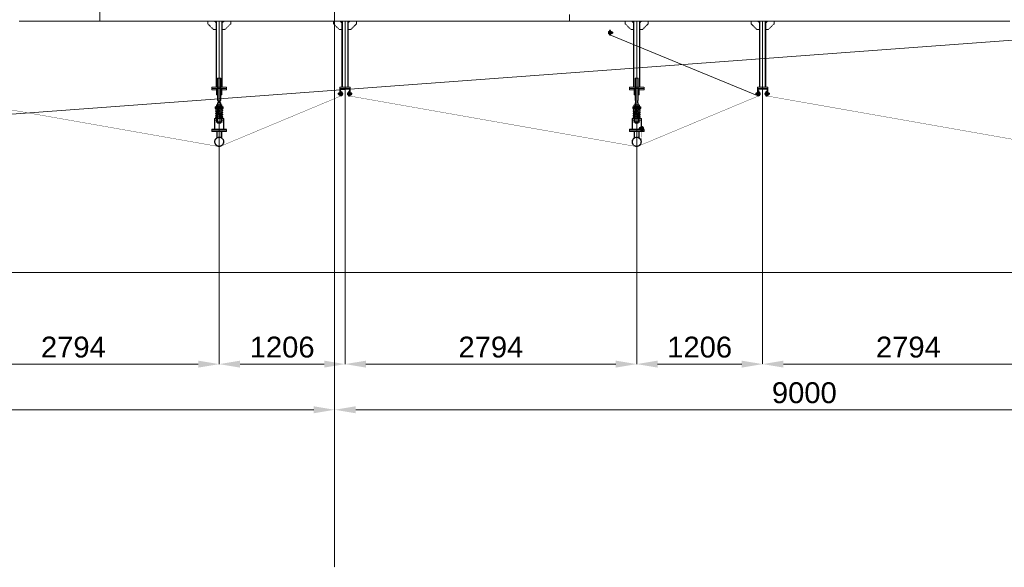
# Model space of a CAD drawing. Header units: millimetres. Extents: x -176817 to 571382, y -58489 to 156123.
# Tile 37 of 256: x -40763 to -31330, y -30771 to -25522. Entities that reach past the tile are written whole.
import ezdxf

# ---------------------------------------------------------------- set-up
doc = ezdxf.new("R2010")
doc.units = ezdxf.units.MM
doc.header["$LTSCALE"] = 0.2
for name, pattern in [('AM_ISO02W050', [7.5, 6, -1.5]), ('AM_ISO02W050x2', [3.75, 3, -0.75]), ('AM_ISO08W050', [18, 12, -1.5, 3, -1.5]), ('AM_ISO08W050x2', [9, 6, -0.75, 1.5, -0.75]), ('DASHDOT', [25.4, 12.7, -6.35, 0, -6.35]), ('HIDDEN', [9.525, 6.35, -3.175])]:
    doc.linetypes.add(name, pattern=pattern)
doc.layers.get('0').update_dxf_attribs({"lineweight": 13})
doc.layers.get('Defpoints').update_dxf_attribs({"lineweight": 13})
for name, color, linetype, lineweight in [('-A Siatka', 30, 'Continuous', 35), ('-AAA Podkład', 252, 'Continuous', 13), ('-AAA Widok', 2, 'Continuous', 30), ('-AAA Wymiar', 1, 'Continuous', 18), ('AM_0N', 7, 'Continuous', 13), ('AM_3N', 6, 'AM_ISO02W050', 13), ('AM_4N', 3, 'Continuous', 13), ('AM_7N', 4, 'AM_ISO08W050', 13), ('AM_8', 1, 'Continuous', 13)]:
    doc.layers.add(name, color=color, linetype=linetype, lineweight=lineweight)
doc.styles.get("Standard").update_dxf_attribs({"font": 'arial.ttf'})
doc.styles.add('WYMIARY', font='ROMANS.shx', dxfattribs={"width": 0.75, "oblique": 15})
doc.dimstyles.new('1 do 100', dxfattribs={"dimscale": 100, "dimtxt": 2, "dimasz": 2.5, "dimexe": 1.25, "dimexo": 0.625, "dimtad": 1, "dimdec": 0, "dimtxsty": 'WYMIARY', "dimcen": 2.5, "dimclrd": 256, "dimclre": 256, "dimclrt": 2, "dimadec": 0, "dimazin": 0, "dimtfac": 1, "dimtdec": 0, "dimtmove": 0, "dimatfit": 3, "dimfxl": 1.25, "dimlwd": -1, "dimlwe": -1, "dimarcsym": 0})
doc.dimstyles.new('STANDARD-100', dxfattribs={"dimscale": 100, "dimtxt": 2, "dimasz": 2, "dimexe": 0, "dimexo": 0, "dimgap": 0.6, "dimtad": 1, "dimdec": 0, "dimzin": 12, "dimdsep": 46, "dimtxsty": 'Standard', "dimcen": 1, "dimclrd": 256, "dimclre": 256, "dimclrt": 2, "dimadec": 0, "dimazin": 0, "dimtfac": 1, "dimtdec": 0, "dimtmove": 0, "dimatfit": 3, "dimfxl": 0, "dimtolj": 1, "dimtzin": 0, "dimarcsym": 0})

# ---------------------------------------------------------------- blocks, each defined once
blk = doc.blocks.new('*D8')
at = {"layer": '-AAA Wymiar', "transparency": 16777216}
for p, q in [((-46745.8, -45733.6), (-46745.8, 18984.3)), ((-37745.8, 18883.3), (-37745.8, 18984.3)), ((-46495.8, 18859.3), (-37995.8, 18859.3))]:
    blk.add_line(p, q, dxfattribs=at)
for points in [[(-46495.8, 18901), (-46495.8, 18817.6), (-46745.8, 18859.3)], [(-37995.8, 18901), (-37995.8, 18817.6), (-37745.8, 18859.3)]]:
    blk.add_solid(points, dxfattribs=at)
at = {"layer": 'Defpoints', "color": 0, "transparency": 16777216}
for p in [(-37745.8, 18859.3), (-37745.8, 18820.8), (-46745.8, -45796.1)]:
    blk.add_point(p, dxfattribs=at)
at = {"layer": '-AAA Wymiar', "color": 2, "transparency": 16777216, "insert": (-42245.8, 19021.8), "char_height": 200, "attachment_point": 5, "style": 'WYMIARY'}
blk.add_mtext('9000', dxfattribs=at)
blk = doc.blocks.new('*D874')
at = {"layer": '-AAA Podkład', "linetype": 'HIDDEN', "lineweight": -2, "ltscale": 5, "transparency": 16777216}
for p, q in [((26350, -46781.6), (26350, -46944.7)), ((17350, -46868.5), (17350, -46944.7)), ((26150, -46944.7), (17550, -46944.7))]:
    blk.add_line(p, q, dxfattribs=at)
at = {"layer": '-AAA Podkład', "linetype": 'HIDDEN', "ltscale": 5, "transparency": 16777216}
for points in [[(17550, -46911.4), (17550, -46978.1), (17350, -46944.7)], [(26150, -46911.4), (26150, -46978.1), (26350, -46944.7)]]:
    blk.add_solid(points, dxfattribs=at)
at = {"layer": 'Defpoints', "color": 0, "linetype": 'HIDDEN', "ltscale": 5, "transparency": 16777216}
for p in [(26350, -46781.6), (17350, -46868.5), (17350, -46944.7)]:
    blk.add_point(p, dxfattribs=at)
at = {"layer": '-AAA Podkład', "color": 2, "linetype": 'HIDDEN', "ltscale": 5, "transparency": 16777216, "insert": (21850, -46782.6), "char_height": 200, "attachment_point": 5}
blk.add_mtext('\\A1;9000', dxfattribs=at)
blk = doc.blocks.new('*D875')
at = {"layer": '-AAA Podkład', "linetype": 'HIDDEN', "lineweight": -2, "ltscale": 5, "transparency": 16777216}
for p, q in [((8350, -46773.5), (8350, -46944.7)), ((17350, -46868.5), (17350, -46944.7)), ((17150, -46944.7), (8550, -46944.7))]:
    blk.add_line(p, q, dxfattribs=at)
at = {"layer": '-AAA Podkład', "linetype": 'HIDDEN', "ltscale": 5, "transparency": 16777216}
for points in [[(8550, -46911.4), (8550, -46978.1), (8350, -46944.7)], [(17150, -46911.4), (17150, -46978.1), (17350, -46944.7)]]:
    blk.add_solid(points, dxfattribs=at)
at = {"layer": 'Defpoints', "color": 0, "linetype": 'HIDDEN', "ltscale": 5, "transparency": 16777216}
for p in [(8350, -46773.5), (17350, -46868.5), (8350, -46944.7)]:
    blk.add_point(p, dxfattribs=at)
at = {"layer": '-AAA Podkład', "color": 2, "linetype": 'HIDDEN', "ltscale": 5, "transparency": 16777216, "insert": (12850, -46782.6), "char_height": 200, "attachment_point": 5}
blk.add_mtext('\\A1;9000', dxfattribs=at)
blk = doc.blocks.new('*D883')
at = {"layer": '-AAA Podkład', "linetype": 'HIDDEN', "lineweight": -2, "ltscale": 5, "transparency": 16777216}
for p, q in [((21450, -43849.3), (21450, -46507.2)), ((24244, -44409.3), (24244, -46507.2)), ((24044, -46507.2), (21650, -46507.2))]:
    blk.add_line(p, q, dxfattribs=at)
at = {"layer": '-AAA Podkład', "linetype": 'HIDDEN', "ltscale": 5, "transparency": 16777216}
for points in [[(21650, -46473.9), (21650, -46540.5), (21450, -46507.2)], [(24044, -46473.9), (24044, -46540.5), (24244, -46507.2)]]:
    blk.add_solid(points, dxfattribs=at)
at = {"layer": 'Defpoints', "color": 0, "linetype": 'HIDDEN', "ltscale": 5, "transparency": 16777216}
for p in [(21450, -43849.3, 0), (24244, -44409.3), (21450, -46507.2)]:
    blk.add_point(p, dxfattribs=at)
at = {"layer": '-AAA Podkład', "color": 2, "linetype": 'HIDDEN', "ltscale": 5, "transparency": 16777216, "insert": (22847, -46345.1), "char_height": 200, "attachment_point": 5}
blk.add_mtext('\\A1;2794', dxfattribs=at)
blk = doc.blocks.new('*D884')
at = {"layer": '-AAA Podkład', "linetype": 'HIDDEN', "lineweight": -2, "ltscale": 5, "transparency": 16777216}
for p, q in [((21450, -43849.3), (21450, -46507.2)), ((20244, -44338.9), (20244, -46507.2)), ((21250, -46507.2), (20444, -46507.2))]:
    blk.add_line(p, q, dxfattribs=at)
at = {"layer": '-AAA Podkład', "linetype": 'HIDDEN', "ltscale": 5, "transparency": 16777216}
for points in [[(20444, -46473.9), (20444, -46540.5), (20244, -46507.2)], [(21250, -46473.9), (21250, -46540.5), (21450, -46507.2)]]:
    blk.add_solid(points, dxfattribs=at)
at = {"layer": 'Defpoints', "color": 0, "linetype": 'HIDDEN', "ltscale": 5, "transparency": 16777216}
for p in [(21450, -43849.3, 0), (20244, -44338.9, 0), (20244, -46507.2)]:
    blk.add_point(p, dxfattribs=at)
at = {"layer": '-AAA Podkład', "color": 2, "linetype": 'HIDDEN', "ltscale": 5, "transparency": 16777216, "insert": (20847, -46345.1), "char_height": 200, "attachment_point": 5}
blk.add_mtext('\\A1;1206', dxfattribs=at)
blk = doc.blocks.new('*D885')
at = {"layer": '-AAA Podkład', "linetype": 'HIDDEN', "lineweight": -2, "ltscale": 5, "transparency": 16777216}
for p, q in [((17450, -43837.8), (17450, -46507.2)), ((20244, -44338.9), (20244, -46507.2)), ((20044, -46507.2), (17650, -46507.2))]:
    blk.add_line(p, q, dxfattribs=at)
at = {"layer": '-AAA Podkład', "linetype": 'HIDDEN', "ltscale": 5, "transparency": 16777216}
for points in [[(17650, -46473.9), (17650, -46540.5), (17450, -46507.2)], [(20044, -46473.9), (20044, -46540.5), (20244, -46507.2)]]:
    blk.add_solid(points, dxfattribs=at)
at = {"layer": 'Defpoints', "color": 0, "linetype": 'HIDDEN', "ltscale": 5, "transparency": 16777216}
for p in [(17450, -43837.8, 0), (20244, -44338.9, 0), (17450, -46507.2)]:
    blk.add_point(p, dxfattribs=at)
at = {"layer": '-AAA Podkład', "color": 2, "linetype": 'HIDDEN', "ltscale": 5, "transparency": 16777216, "insert": (18847, -46345.1), "char_height": 200, "attachment_point": 5}
blk.add_mtext('\\A1;2794', dxfattribs=at)
blk = doc.blocks.new('*D886')
at = {"layer": '-AAA Podkład', "linetype": 'HIDDEN', "lineweight": -2, "ltscale": 5, "transparency": 16777216}
for p, q in [((17450, -43837.8), (17450, -46507.2)), ((16244, -44379.1), (16244, -46507.2)), ((17250, -46507.2), (16444, -46507.2))]:
    blk.add_line(p, q, dxfattribs=at)
at = {"layer": '-AAA Podkład', "linetype": 'HIDDEN', "ltscale": 5, "transparency": 16777216}
for points in [[(16444, -46473.9), (16444, -46540.5), (16244, -46507.2)], [(17250, -46473.9), (17250, -46540.5), (17450, -46507.2)]]:
    blk.add_solid(points, dxfattribs=at)
at = {"layer": 'Defpoints', "color": 0, "linetype": 'HIDDEN', "ltscale": 5, "transparency": 16777216}
for p in [(17450, -43837.8, 0), (16244, -44379.1, 0), (16244, -46507.2)]:
    blk.add_point(p, dxfattribs=at)
at = {"layer": '-AAA Podkład', "color": 2, "linetype": 'HIDDEN', "ltscale": 5, "transparency": 16777216, "insert": (16847, -46345.1), "char_height": 200, "attachment_point": 5}
blk.add_mtext('\\A1;1206', dxfattribs=at)
blk = doc.blocks.new('*D887')
at = {"layer": '-AAA Podkład', "linetype": 'HIDDEN', "lineweight": -2, "ltscale": 5, "transparency": 16777216}
for p, q in [((13450, -43858.4), (13450, -46507.2)), ((16244, -44379.1), (16244, -46507.2)), ((16044, -46507.2), (13650, -46507.2))]:
    blk.add_line(p, q, dxfattribs=at)
at = {"layer": '-AAA Podkład', "linetype": 'HIDDEN', "ltscale": 5, "transparency": 16777216}
for points in [[(13650, -46473.9), (13650, -46540.5), (13450, -46507.2)], [(16044, -46473.9), (16044, -46540.5), (16244, -46507.2)]]:
    blk.add_solid(points, dxfattribs=at)
at = {"layer": 'Defpoints', "color": 0, "linetype": 'HIDDEN', "ltscale": 5, "transparency": 16777216}
for p in [(13450, -43858.4, 0), (16244, -44379.1, 0), (13450, -46507.2)]:
    blk.add_point(p, dxfattribs=at)
at = {"layer": '-AAA Podkład', "color": 2, "linetype": 'HIDDEN', "ltscale": 5, "transparency": 16777216, "insert": (14847, -46345.1), "char_height": 200, "attachment_point": 5}
blk.add_mtext('\\A1;2794', dxfattribs=at)
blk = doc.blocks.new('*U1083')
at = {"layer": 'AM_0N'}
for p, q in [((-28, 230.6), (28, 230.6)), ((-28, 226.6), (-28, 230.6)), ((28, 226.6), (-28, 226.6)), ((28, 230.6), (28, 226.6))]:
    blk.add_line(p, q, dxfattribs=at)
at = {"layer": 'AM_7N', "linetype": 'AM_ISO08W050x2'}
blk.add_line((0, 233.6), (0, 223.6), dxfattribs=at)
blk = doc.blocks.new('*U1084')
at = {"layer": 'AM_0N'}
for p, q in [((33.8, 222.6), (-33, 222.6)), ((29.3, 219.8), (-30.7, 209)), ((-30.7, 201.1), (7.4, 194.3)), ((29.3, 198.2), (-30.7, 187.4)), ((-2.7, 214.1), (-30.3, 215.9)), ((-29.7, 215.9), (30.3, 219.9)), ((-29.3, 201.1), (30.7, 211.9)), ((-29.3, 179.5), (30.7, 190.3)), ((30.7, 198.2), (-7.4, 205.1)), ((30, 219.9), (30.3, 219.9)), ((-33.8, 112), (33, 112)), ((-30.7, 179.5), (7.4, 172.7)), ((29.3, 176.6), (-30.7, 165.8)), ((-30.7, 157.9), (7.4, 151.1)), ((29.3, 155), (-30.7, 144.2)), ((-30.7, 136.3), (7.4, 129.5)), ((29.3, 133.4), (-30.7, 122.6)), ((29.7, 118.7), (-30.3, 114.7)), ((-30, 114.7), (-30.3, 114.7)), ((-29.3, 157.9), (30.7, 168.7)), ((-29.3, 136.3), (30.7, 147.1)), ((-29.3, 114.7), (30.7, 125.5)), ((30.7, 176.6), (-7.4, 183.5)), ((30.7, 155), (-7.4, 161.9)), ((30.7, 133.4), (-7.4, 140.3)), ((2.7, 120.5), (30.3, 118.7))]:
    blk.add_line(p, q, dxfattribs=at)
for centre, start, end in [((-30, 219.9), 138.01806, 273.82255), ((-30, 205.1), 100.20335, 280.20335), ((30, 215.9), 280.20335, 100.20335), ((30, 194.3), 280.20335, 100.20335), ((30, 223.9), 273.82255, 340.52878), ((-30, 183.5), 100.20335, 280.20335), ((-30, 161.9), 100.20335, 280.20335), ((-30, 140.3), 100.20335, 280.20335), ((-30, 118.7), 100.20335, 280.20335), ((-30, 110.7), 93.82255, 160.52878), ((30, 172.7), 280.20335, 100.20335), ((30, 151.1), 280.20335, 100.20335), ((30, 129.5), 280.20335, 100.20335), ((30, 114.7), 318.01806, 93.82255)]:
    blk.add_arc(centre, 4, start, end, dxfattribs=at)
at = {"layer": 'AM_7N', "linetype": 'AM_ISO08W050x2'}
for p, q in [((-30, 109), (-30, 225.6)), ((0, 109), (0, 225.6)), ((30, 109), (30, 225.6))]:
    blk.add_line(p, q, dxfattribs=at)
blk = doc.blocks.new('*U1085')
at = {"layer": 'AM_0N'}
for p, q in [((-28, 82), (28, 82)), ((-28, 78), (-28, 82)), ((28, 78), (-28, 78)), ((28, 82), (28, 78))]:
    blk.add_line(p, q, dxfattribs=at)
at = {"layer": 'AM_7N', "linetype": 'AM_ISO08W050x2'}
blk.add_line((0, 85), (0, 75), dxfattribs=at)
blk = doc.blocks.new('*U1086')
at = {"layer": 'AM_0N'}
for p, q in [((-26.6, 242.6), (-21.4, 245.6)), ((-26.6, 242.6), (-26.6, 233.6)), ((-26.6, 233.6), (-21.4, 230.6)), ((21.3, 245.6), (-21.4, 245.6)), ((21.3, 230.6), (-21.4, 230.6)), ((-13.3, 242.6), (-13.3, 233.6)), ((13.3, 242.6), (13.3, 233.6)), ((26.6, 242.6), (21.3, 245.6)), ((26.6, 233.6), (21.3, 230.6)), ((26.6, 242.6), (26.6, 233.6))]:
    blk.add_line(p, q, dxfattribs=at)
for centre, radius, start, end in [((-19.9, 232.9), 11.7, 55.56153, 115.56153), ((-19.9, 243.3), 11.7, 244.43847, 304.43847), ((0, 200.7), 43.9, 72.38303, 107.61697), ((0, 275.4), 43.9, 252.38303, 287.61697), ((19.9, 232.9), 11.7, 64.43847, 124.43847), ((19.9, 243.3), 11.7, 235.56153, 295.56153)]:
    blk.add_arc(centre, radius, start, end, dxfattribs=at)
at = {"layer": 'AM_7N', "linetype": 'AM_ISO08W050x2'}
blk.add_line((0, 248.6), (0, 227.6), dxfattribs=at)
blk = doc.blocks.new('A$C09B41FFC')
at = {"layer": '-AAA Podkład', "color": 7}
for p, q in [((-13, 500), (-13, 284.6)), ((0, 500), (0, 70)), ((13, 500), (13, 284.6)), ((-16, 222.6), (-16, 226.6)), ((-15, 222.6), (15, 222.6)), ((-15, 214.6), (15, 214.6)), ((-13, 264.6), (-13, 214.6)), ((13, 264.6), (13, 214.6)), ((16, 222.6), (16, 226.6)), ((-16.2, 172.6), (-15, 172.6)), ((-15.2, 171.6), (-15, 171.6)), ((15, 172.6), (16.2, 172.6)), ((15, 171.6), (15.2, 171.6)), ((-16.2, 82), (-15, 82)), ((-16.2, 82), (-15, 82)), ((-15.2, 83), (-15, 83)), ((16.2, 82, 0), (15, 82, 0)), ((21.2, 82), (20, 82))]:
    blk.add_line(p, q, dxfattribs=at)
for points in [[(15, 284.6), (15, 498), (13, 500), (-13, 500), (-15, 498), (-15, 284.6)], [(-15, 264.6), (-10.5, 264.6), (-10.5, 284.6), (-15, 284.6)], [(15, 264.6), (10.5, 264.6), (10.5, 284.6), (15, 284.6)], [(-15, 226.6), (-38.1, 226.6), (-38.1, 222.6), (-15, 222.6)], [(-15, 222.6), (-38.1, 222.6), (-38.1, 207.6), (-15, 207.6)], [(-15, 264.6), (-15, 72), (-13, 70), (13, 70), (15, 72), (15, 264.6)], [(15, 226.6), (38.1, 226.6), (38.1, 222.6), (15, 222.6)], [(15, 222.6), (38.1, 222.6), (38.1, 207.6), (15, 207.6)], [(-25, 112), (-41.2, 112), (-41.2, 98), (-25, 98)], [(25, 98), (41.3, 98), (41.3, 112), (25, 112)]]:
    blk.add_lwpolyline(points, dxfattribs=at)
at = {"layer": '-AAA Podkład', "color": 7, "elevation": 0}
for points in [[(-25, 400), (-70, 400), (-70, 388), (-25, 388)], [(25, 388), (70, 388), (70, 400), (25, 400)], [(-44.4, 12), (-44.4, 112), (-41.2, 112), (-41.2, 12)], [(44.5, 12), (44.5, 112), (41.3, 112), (41.3, 12)]]:
    blk.add_lwpolyline(points, dxfattribs=at)
for points in [[(-25, 340), (-25, 400), (-14.2, 400), (-13.2, 399), (-13.2, 341), (-14.2, 340)], [(25, 340), (25, 400), (14.2, 400), (13.2, 399), (13.2, 341), (14.2, 340)]]:
    blk.add_lwpolyline(points, close=True, dxfattribs=at)
at = {"layer": '-AAA Podkład', "color": 7}
for points in [[(-38.1, 207.6), (-35.2, 207.6), (-35.2, 222.6), (-38.1, 222.6)], [(38.1, 207.6), (35.2, 207.6), (35.2, 222.6), (38.1, 222.6)], [(-25, 172.6), (-25, 82), (-16.2, 82), (-15.2, 83), (-15.2, 171.6), (-16.2, 172.6)], [(25, 172.6), (25, 82), (16.2, 82), (15.2, 83), (15.2, 171.6), (16.2, 172.6)]]:
    blk.add_lwpolyline(points, close=True, dxfattribs=at)
blk.add_circle((-30, 118.7), 4, dxfattribs=at)
for points in [[(-25, 112), (-25, 113), (-26, 112)], [(25, 112), (25, 113), (26, 112)]]:
    blk.add_solid(points, dxfattribs=at)
for name in ['*U1084', '*U1083', '*U1086', '*U1085']:
    blk.add_blockref(name, (0, 0), dxfattribs=at)
blk = doc.blocks.new('*U1058')
at = {"layer": 'AM_0N'}
for p, q in [((5.7, -1), (-5.6, -1)), ((-5.6, -1), (-5.6, -1.6)), ((5.7, -1.6), (-5.6, -1.6)), ((-5.6, -1.6), (-2.4, -4.9)), ((-3, -6.3), (-2.4, -5.7)), ((3, -6.3), (-3, -6.3)), ((-3, -20.4), (-3, -6.3)), ((3, -20.4), (-3, -20.4)), ((-2.4, -21), (-3, -20.4)), ((2.4, -4.9), (-2.4, -4.9)), ((-2.4, -5.7), (-2.4, -4.9)), ((-2.4, -21), (2.4, -21)), ((5.7, -1.6), (2.4, -4.9)), ((2.4, -5.7), (2.4, -4.9)), ((3, -6.3), (2.4, -5.7)), ((2.4, -21), (3, -20.4)), ((3, -20.4), (3, -6.3)), ((5.7, -1.6), (5.7, -1))]:
    blk.add_line(p, q, dxfattribs=at)
at = {"layer": 'AM_3N', "linetype": 'AM_ISO02W050x2'}
for p, q in [((-3.4, -1), (0, -5.4)), ((-0.7, -4.4), (-0.7, -1)), ((0.7, -4.4), (-0.7, -4.4)), ((3.4, -1), (0, -5.4)), ((0.7, -4.4), (0.7, -1))]:
    blk.add_line(p, q, dxfattribs=at)
at = {"layer": 'AM_4N'}
for p, q in [((-2.4, -5.7), (-2.4, -6.3)), ((-2.4, -6.3), (-2.4, -21)), ((2.4, -5.7), (2.4, -6.3)), ((2.4, -6.3), (2.4, -21))]:
    blk.add_line(p, q, dxfattribs=at)
at = {"layer": 'AM_7N', "linetype": 'AM_ISO08W050x2'}
blk.add_line((0, 2), (0, -24), dxfattribs=at)
blk = doc.blocks.new('*U1059')
at = {"layer": 'AM_0N'}
for p, q in [((6, -12), (-6, -12)), ((-6, -12), (-6, -13.6)), ((-6, -13.6), (6, -13.6)), ((6, -13.6), (6, -12))]:
    blk.add_line(p, q, dxfattribs=at)
at = {"layer": 'AM_7N', "linetype": 'AM_ISO08W050x2'}
blk.add_line((0, -16.6), (0, -9), dxfattribs=at)
blk = doc.blocks.new('*U1060')
at = {"layer": 'AM_0N'}
for p, q in [((-5.8, -14.4), (-4.4, -13.6)), ((-5.8, -14.4), (-5.8, -18)), ((-5.8, -18), (-4.4, -18.8)), ((4.5, -13.6), (-4.4, -13.6)), ((4.5, -18.8), (-4.4, -18.8)), ((-2.9, -14.4), (-2.9, -18)), ((2.9, -14.4), (2.9, -18)), ((5.8, -14.4), (4.5, -13.6)), ((5.8, -18), (4.5, -18.8)), ((5.8, -14.4), (5.8, -18))]:
    blk.add_line(p, q, dxfattribs=at)
for centre, radius, start, end in [((-4.3, -16.5), 2.55, 55.56153, 115.56153), ((-4.3, -15.9), 2.55, 244.43847, 304.43847), ((0, -23.5), 9.54, 72.38303, 107.61697), ((0, -8.9), 9.54, 252.38303, 287.61697), ((4.3, -16.5), 2.55, 64.43847, 124.43847), ((4.3, -15.9), 2.55, 235.56153, 295.56153)]:
    blk.add_arc(centre, radius, start, end, dxfattribs=at)
at = {"layer": 'AM_7N', "linetype": 'AM_ISO08W050x2'}
blk.add_line((0, -10.6), (0, -21.8), dxfattribs=at)
blk = doc.blocks.new('okucie')
at = {"layer": 'AM_8'}
h = blk.add_hatch(dxfattribs=at)
h.set_pattern_fill('ANSI31', color=256, scale=0.5, style=0)
h.set_pattern_definition([(45, (-21727.3335, 85443.8012), (-1.122532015, 1.122532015), [])])
h.paths.add_polyline_path([(-3.5, -5), (-3.5, -3.8), (-6.3, -1), (-20, -1), (-20, -5)])
h.paths.add_polyline_path([(20, -5), (20, -1), (6.3, -1), (3.5, -3.8), (3.5, -5)])
h = blk.add_hatch(dxfattribs=at)
h.set_pattern_fill('ANSI31', color=256, scale=0.5, angle=90, style=0)
h.set_pattern_definition([(135, (-21776.6445, 85446.8), (-1.122532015, -1.122532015), [])])
h.paths.add_polyline_path([(-3.5, -8), (-20, -8), (-20, -12), (-3.5, -12)])
h.paths.add_polyline_path([(20, -8), (3.5, -8), (3.5, -12), (6, -12), (20, -12)])
at = {"layer": '-AAA Widok'}
for p, q in [((-3.5, -3.8, 0), (3.5, -3.8, 0)), ((-3.5, -12, 0), (-3.5, -8)), ((3.5, -12, 0), (3.5, -8))]:
    blk.add_line(p, q, dxfattribs=at)
for points in [[(-20, -5), (20, -5), (20, -1), (-20, -1)], [(-20, -12), (20, -12), (20, -8), (-20, -8)]]:
    blk.add_lwpolyline(points, close=True, dxfattribs=at)
at = {"layer": '-AAA Widok', "elevation": 0}
blk.add_lwpolyline([(-20, -5), (20, -5), (20, -1), (-20, -1)], close=True, dxfattribs=at)
for points in [[(-6.3, -1), (-3.5, -3.8), (-3.5, -5)], [(6.3, -1), (3.5, -3.8), (3.5, -5)]]:
    blk.add_lwpolyline(points, dxfattribs=at)
at = {"layer": '-AAA Wymiar'}
for p, q in [((-20, -8), (-20, -5)), ((20, -8), (20, -5))]:
    blk.add_line(p, q, dxfattribs=at)
at = {"layer": 'AM_0N'}
for name in ['*U1058', '*U1059', '*U1060']:
    blk.add_blockref(name, (0, 0), dxfattribs=at)
blk = doc.blocks.new('*U1065')
at = {"layer": 'AM_0N'}
for p, q in [((-33, 4.1), (-32.1, 5)), ((-33, 4.1), (-33, -4.1)), ((-2.5, 5), (-32.1, 5)), ((-32.1, 5), (-32.1, -5)), ((-2.5, 5), (-2.5, -5)), ((-2.5, 5), (-1.6, 4.6)), ((2, 4.6), (-1.6, 4.6)), ((2, 4.6), (2, 7.7)), ((2.6, 7.7), (2, 7.7)), ((2, -4.6), (2, 4.6)), ((7.6, 9.8), (2.6, 9.8)), ((2.6, 9.8), (2.6, 7.7)), ((2.6, 7.7), (2.6, -7.7)), ((7.6, 4.9), (2.6, 4.9)), ((7.6, 9.8), (8.4, 8.5)), ((8.4, -8.5), (8.4, 8.5)), ((-32.1, -5), (-33, -4.1)), ((-2.5, -5), (-32.1, -5)), ((-2.5, -5), (-1.6, -4.6)), ((2, -4.6), (-1.6, -4.6)), ((2, -7.7), (2, -4.6)), ((2.6, -7.7), (2, -7.7)), ((7.6, -4.9), (2.6, -4.9)), ((2.6, -7.7), (2.6, -9.8)), ((7.6, -9.8), (2.6, -9.8)), ((7.6, -9.8), (8.4, -8.5))]:
    blk.add_line(p, q, dxfattribs=at)
for centre, radius, start, end in [((4.1, 7.4), 4.34, 325.55313, 25.55313), ((-7.8, 0), 16.2, 342.38753, 17.61247), ((4.1, -7.4), 4.34, 334.44687, 34.44687)]:
    blk.add_arc(centre, radius, start, end, dxfattribs=at)
at = {"layer": 'AM_4N'}
for p, q in [((-2.5, 4.1), (-33, 4.1)), ((-2.5, 4.1), (-1.6, 4.6)), ((-2.5, -4.1), (-33, -4.1)), ((-2.5, -4.1), (-1.6, -4.6))]:
    blk.add_line(p, q, dxfattribs=at)
at = {"layer": 'AM_7N', "linetype": 'AM_ISO08W050x2'}
blk.add_line((11.4, 0), (-36, 0), dxfattribs=at)
blk = doc.blocks.new('*U1066')
at = {"layer": 'AM_0N'}
for p, q in [((-20, 10), (-20, -10)), ((-18, 10), (-20, 10)), ((-18, -10), (-18, 10)), ((-20, -10), (-18, -10))]:
    blk.add_line(p, q, dxfattribs=at)
at = {"layer": 'AM_7N', "linetype": 'AM_ISO08W050x2'}
blk.add_line((-15, 0), (-23, 0), dxfattribs=at)
blk = doc.blocks.new('*U1067')
at = {"layer": 'AM_0N'}
for p, q in [((-27.3, 9.2), (-28.4, 7.3)), ((-28.4, -7.3), (-28.4, 7.3)), ((-21.1, 9.2), (-27.3, 9.2)), ((-21.1, 4.6), (-27.3, 4.6)), ((-21.1, 9.2), (-20, 7.3)), ((-20, -7.3), (-20, 7.3)), ((-27.3, -9.2), (-28.4, -7.3)), ((-21.1, -4.6), (-27.3, -4.6)), ((-21.1, -9.2), (-27.3, -9.2)), ((-21.1, -9.2), (-20, -7.3))]:
    blk.add_line(p, q, dxfattribs=at)
for centre, radius, start, end in [((-23.9, 6.9), 4.08, 154.43847, 214.43847), ((-12.7, 0), 15.3, 162.38303, 197.61697), ((-24.5, 6.9), 4.08, 325.56153, 25.56153), ((-35.7, 0), 15.3, 342.38303, 17.61697), ((-23.9, -6.9), 4.08, 145.56153, 205.56153), ((-24.5, -6.9), 4.08, 334.43847, 34.43847)]:
    blk.add_arc(centre, radius, start, end, dxfattribs=at)
at = {"layer": 'AM_7N', "linetype": 'AM_ISO08W050x2'}
blk.add_line((-17, 0), (-31.4, 0), dxfattribs=at)
blk = doc.blocks.new('*U1068')
at = {"layer": 'AM_0N'}
for p, q in [((0, 10), (0, -10)), ((2, 10), (0, 10)), ((2, -10), (2, 10)), ((0, -10), (2, -10))]:
    blk.add_line(p, q, dxfattribs=at)
at = {"layer": 'AM_7N', "linetype": 'AM_ISO08W050x2'}
blk.add_line((5, 0), (-3, 0), dxfattribs=at)
blk = doc.blocks.new('Okucie+śruba')
at = {"layer": '-AAA Widok', "color": 42, "xscale": -1, "rotation": 90}
blk.add_blockref('okucie', (-12, 0), dxfattribs=at)
at = {"layer": 'AM_0N', "color": 42}
for name in ['*U1065', '*U1067', '*U1066', '*U1068']:
    blk.add_blockref(name, (0, 0), dxfattribs=at)
blk = doc.blocks.new('Profil rev.B')
at = {"layer": '-A Siatka', "linetype": 'HIDDEN', "const_width": 3, "elevation": 0}
for points in [[(12789.1, 1112.9), (12789.1, 1062.9), (15541, 577.3, 0.143564), (15555.3, 578.9), (16714.1, 1062.9), (16714.1, 1112.9)], [(16789.1, 1112.9), (16789.1, 1062.9), (19541, 577.3, 0.143564), (19555.3, 578.9), (20714.1, 1062.9), (20714.1, 1112.9)], [(20789.1, 1112.9), (20789.1, 1062.9), (23541, 577.3, 0.143564), (23555.3, 578.9), (24714.1, 1062.9), (24714.1, 1112.9)], [(19595.4, 769.3), (19595.4, 729.3), (19591.6, 622.9, -0.414214), (19545.7, 576.9)]]:
    blk.add_lwpolyline(points, format="xyb", dxfattribs=at)
at = {"layer": '-AAA Wymiar', "color": 3, "elevation": 0}
blk.add_lwpolyline([(19289.1, 1694.8), (19289.1, 1648.6), (20714.1, 1059.9), (20714.1, 1112.9)], dxfattribs=at)
at = {"color": 241, "linetype": 'HIDDEN', "const_width": 3, "elevation": 0}
blk.add_lwpolyline([(19289.1, 1694.8), (19289.1, 1648.6), (20714.1, 1059.9), (20714.1, 1102.9)], dxfattribs=at)
at = {"layer": '-AAA Wymiar', "xscale": -1}
for p in [(19283.6, 1668.6, 0), (16783.6, 1082.9, 0), (20783.6, 1082.9, 0)]:
    blk.add_blockref('Okucie+śruba', p, dxfattribs=at)
at = {"layer": '-AAA Wymiar'}
for p in [(16719.6, 1082.9, 0), (20719.6, 1082.9, 0), (19600.9, 749.3, 0)]:
    blk.add_blockref('Okucie+śruba', p, dxfattribs=at)
blk = doc.blocks.new('Podkład rev.B')
at = {"layer": '-AAA Podkład', "linetype": 'HIDDEN', "ltscale": 5}
h = blk.add_hatch(dxfattribs=at)
h.set_pattern_fill('ANSI32', color=256)
h.set_pattern_definition([(45, (-33909.764, -48412.105), (-6.7351921, 6.7351921), []), (45, (-33905.274, -48412.105), (-6.7351921, 6.7351921), [])])
h.paths.add_polyline_path([(17400, -43866), (17450, -43866), (17450, -43867.9, -0.414214), (17444.9, -43873), (17407, -43873), (17407, -43930.9, -0.414214), (17401.9, -43936), (17400, -43936)])
h.paths.add_polyline_path([(17450, -43867.9), (17450, -43866), (17500, -43866), (17500, -43936), (17498.1, -43936, -0.414214), (17493, -43930.9), (17493, -43873), (17455.1, -43873, -0.414214)])
h = blk.add_hatch(dxfattribs=at)
h.set_pattern_fill('ANSI32', color=256)
h.set_pattern_definition([(45, (-29909.764, -48412.105), (-6.7351921, 6.7351921), []), (45, (-29905.274, -48412.105), (-6.7351921, 6.7351921), [])])
h.paths.add_polyline_path([(21400, -43866), (21450, -43866), (21450, -43867.9, -0.414214), (21444.9, -43873), (21407, -43873), (21407, -43930.9, -0.414214), (21401.9, -43936), (21400, -43936)])
h.paths.add_polyline_path([(21450, -43867.9), (21450, -43866), (21500, -43866), (21500, -43936), (21498.1, -43936, -0.414214), (21493, -43930.9), (21493, -43873), (21455.1, -43873, -0.414214)])
for p, q in [((17350, 2544.3, 0), (17350, -48454.9, 0)), ((16244, -43221, 0), (16244, -43854, 0)), ((17450, -43221, 0), (17450, -43854)), ((17450, -43221, 0), (17450, -43854)), ((20244, -43221, 0), (20244, -43854, 0)), ((20244, -43221, 0), (20244, -43854, 0)), ((21450, -43221, 0), (21450, -43854)), ((16244, -44254, 0), (16244, -43878, 0)), ((20244, -44254, 0), (20244, -43878, 0)), ((16219.9, -44338.7, 0), (16219.9, -44278)), ((16223.9, -44336.4, 0), (16223.9, -44278)), ((16244, -44420.4, 0), (16244, -44266)), ((16264.2, -44336.4, 0), (16264.2, -44278)), ((16268.2, -44338.7, 0), (16268.2, -44278)), ((20219.9, -44338.7, 0), (20219.9, -44278, 0)), ((20223.9, -44336.4, 0), (20223.9, -44278, 0)), ((20244, -44420.4, 0), (20244, -44266, 0)), ((20264.2, -44336.4, 0), (20264.2, -44278, 0)), ((20268.2, -44338.7, 0), (20268.2, -44278, 0))]:
    blk.add_line(p, q, dxfattribs=at)
at = {"layer": '-AAA Podkład', "linetype": 'HIDDEN', "ltscale": 5, "elevation": 0}
for points in [[(36922.7, -38239.2), (-1301.7, -38239.2), (-1301.7, -45629.3), (36922.7, -45629.3)], [(16214, -43301), (16190, -43301), (16134, -43245), (16134, -43221), (16198, -43221), (16214, -43237)], [(16274, -43854), (16214, -43854), (16214, -43221), (16274, -43221)], [(16274, -43301), (16298, -43301), (16354, -43245), (16354, -43221), (16290, -43221), (16274, -43237)], [(17420, -43301), (17396, -43301), (17340, -43245), (17340, -43221), (17404, -43221), (17420, -43237)], [(17480, -43854), (17420, -43854), (17420, -43221), (17480, -43221)], [(17480, -43301), (17504, -43301), (17560, -43245), (17560, -43221), (17496, -43221), (17480, -43237)], [(20214, -43301), (20190, -43301), (20134, -43245), (20134, -43221), (20198, -43221), (20214, -43237)], [(20274, -43854), (20214, -43854), (20214, -43221), (20274, -43221)], [(20274, -43301), (20298, -43301), (20354, -43245), (20354, -43221), (20290, -43221), (20274, -43237)], [(20274, -43301), (20298, -43301), (20354, -43245), (20354, -43221), (20290, -43221), (20274, -43237)], [(21420, -43301), (21396, -43301), (21340, -43245), (21340, -43221), (21404, -43221), (21420, -43237)], [(21480, -43854), (21420, -43854), (21420, -43221), (21480, -43221)], [(21480, -43301), (21504, -43301), (21560, -43245), (21560, -43221), (21496, -43221), (21480, -43237)], [(16314, -43866), (16174, -43866), (16174, -43854), (16314, -43854)], [(17500, -43866), (17400, -43866), (17400, -43854), (17500, -43854)], [(20314, -43866), (20174, -43866), (20174, -43854), (20314, -43854)], [(21500, -43866), (21400, -43866), (21400, -43854), (21500, -43854)], [(16314, -44254), (16174, -44254), (16174, -44266), (16314, -44266)], [(16314, -44278), (16174, -44278), (16174, -44266), (16314, -44266)], [(20314, -44254), (20174, -44254), (20174, -44266), (20314, -44266)], [(20314, -44278), (20174, -44278), (20174, -44266), (20314, -44266)]]:
    blk.add_lwpolyline(points, close=True, dxfattribs=at)
at = {"layer": '-AAA Podkład', "linetype": 'HIDDEN', "ltscale": 5}
for points in [[(15100, -43221), (15100, -43156), (15100, -43091), (15100, -43026), (15100, -42961), (15029.7, -42961), (14959.4, -42961), (14889.1, -42961), (14818.8, -42961), (14748.4, -42961), (14678.1, -42961), (14607.8, -42961), (14537.5, -42961), (14467.2, -42961), (14396.9, -42961), (14326.6, -42961)], [(14326.6, -43221), (14396.9, -43221), (14467.2, -43221), (14537.5, -43221), (14607.8, -43221), (14678.1, -43221), (14748.4, -43221), (14818.8, -43221), (14889.1, -43221), (14959.4, -43221), (15029.7, -43221), (15100, -43221)], [(17350, -43221), (17350, -43156)], [(15100, -43156), (15100, -43221), (15170.3, -43221), (15240.6, -43221), (15310.9, -43221), (15381.3, -43221), (15451.6, -43221), (15521.9, -43221), (15592.2, -43221), (15662.5, -43221), (15732.8, -43221), (15803.1, -43221), (15873.4, -43221), (15943.8, -43221), (16014.1, -43221), (16084.4, -43221), (16149.7, -43221), (16220, -43221), (16300.3, -43221), (16370.6, -43221), (16435.9, -43221), (16506.3, -43221), (16576.6, -43221), (16646.9, -43221), (16717.2, -43221), (16787.5, -43221), (16857.8, -43221), (16928.1, -43221), (16998.4, -43221), (17068.8, -43221), (17139.1, -43221), (17209.4, -43221), (17279.7, -43221), (17350, -43221)], [(19600, -43221), (19600, -43156)], [(17350, -43156), (17350, -43221), (17420.3, -43221), (17490.6, -43221), (17560.9, -43221), (17631.3, -43221), (17701.6, -43221), (17771.9, -43221), (17842.2, -43221), (17912.5, -43221), (17982.8, -43221), (18053.1, -43221), (18123.4, -43221), (18193.8, -43221), (18264.1, -43221), (18334.4, -43221), (18404.7, -43221), (18475, -43221), (18545.3, -43221), (18615.6, -43221), (18685.9, -43221), (18756.3, -43221), (18826.6, -43221), (18896.9, -43221), (18967.2, -43221), (19037.5, -43221), (19107.8, -43221), (19178.1, -43221), (19248.4, -43221), (19318.8, -43221), (19389.1, -43221), (19459.4, -43221), (19529.7, -43221), (19600, -43221)], [(19600, -43156), (19600, -43221), (19670.3, -43221), (19740.6, -43221), (19810.9, -43221), (19881.3, -43221), (19951.6, -43221), (20021.9, -43221), (20092.2, -43221), (20162.5, -43221), (20232.8, -43221), (20303.1, -43221), (20373.4, -43221), (20443.8, -43221), (20514.1, -43221), (20584.4, -43221), (20654.7, -43221), (20725, -43221), (20795.3, -43221), (20865.6, -43221), (20935.9, -43221), (21006.3, -43221), (21076.6, -43221), (21146.9, -43221), (21217.2, -43221), (21287.5, -43221), (21357.8, -43221), (21428.1, -43221), (21498.4, -43221), (21568.8, -43221), (21639.1, -43221), (21709.4, -43221), (21779.7, -43221), (21850, -43221), (21920.3, -43221), (21990.6, -43221), (22060.9, -43221), (22131.3, -43221), (22201.6, -43221), (22271.9, -43221), (22342.2, -43221), (22412.5, -43221), (22482.8, -43221), (22553.1, -43221), (22623.4, -43221), (22693.8, -43221), (22764.1, -43221), (22834.4, -43221), (22904.7, -43221), (22975, -43221), (23045.3, -43221), (23115.6, -43221), (23185.9, -43221), (23256.3, -43221), (23326.6, -43221), (23396.9, -43221), (23467.2, -43221), (23537.5, -43221), (23607.8, -43221), (23678.1, -43221), (23748.4, -43221), (23818.8, -43221)]]:
    blk.add_lwpolyline(points, dxfattribs=at)
at = {"layer": '-AAA Podkład', "linetype": 'HIDDEN', "ltscale": 5, "elevation": 0}
for points in [[(16218, -43854), (16218, -43221)], [(16270, -43221), (16270, -43854)], [(17424, -43854), (17424, -43221)], [(17476, -43221), (17476, -43854)], [(20218, -43854), (20218, -43221)], [(20270, -43221), (20270, -43854)], [(21424, -43854), (21424, -43221)], [(21476, -43221), (21476, -43854)]]:
    blk.add_lwpolyline(points, dxfattribs=at)
for points in [[(17400, -43866), (17450, -43866), (17450, -43867.9, -0.414214), (17444.9, -43873), (17407, -43873), (17407, -43930.9, -0.414214), (17401.9, -43936), (17400, -43936)], [(17450, -43867.9), (17450, -43866), (17500, -43866), (17500, -43936), (17498.1, -43936, -0.414214), (17493, -43930.9), (17493, -43873), (17455.1, -43873, -0.414214)], [(21400, -43866), (21450, -43866), (21450, -43867.9, -0.414214), (21444.9, -43873), (21407, -43873), (21407, -43930.9, -0.414214), (21401.9, -43936), (21400, -43936)], [(21450, -43867.9), (21450, -43866), (21500, -43866), (21500, -43936), (21498.1, -43936, -0.414214), (21493, -43930.9), (21493, -43873), (21455.1, -43873, -0.414214)]]:
    blk.add_lwpolyline(points, format="xyb", close=True, dxfattribs=at)
at = {"layer": '-AAA Podkład', "linetype": 'HIDDEN', "ltscale": 5}
for centre, radius in [((16244, -44376, 0), 44.5), ((16244, -44376, 0), 41.2), ((20244, -44376, 0), 44.5), ((20244, -44376, 0), 41.2)]:
    blk.add_circle(centre, radius, dxfattribs=at)
for p in [(16244, -44266), (20244, -44266, 0)]:
    blk.add_blockref('A$C09B41FFC', p, dxfattribs=at)
for base, p1, p2, picture, middle in [((13450, -46507.2, 0), (16244, -44379.1, 0), (13450, -43858.4, 0), '*D887', (14847, -46345.1, 0)), ((16244, -46507.2, 0), (17450, -43837.8, 0), (16244, -44379.1, 0), '*D886', (16847, -46345.1, 0)), ((17450, -46507.2, 0), (20244, -44338.9, 0), (17450, -43837.8, 0), '*D885', (18847, -46345.1, 0)), ((20244, -46507.2, 0), (21450, -43849.3, 0), (20244, -44338.9, 0), '*D884', (20847, -46345.1, 0)), ((21450, -46507.2, 0), (24244, -44409.3, 0), (21450, -43849.3, 0), '*D883', (22847, -46345.1, 0)), ((8350, -46944.7, 0), (17350, -46868.5, 0), (8350, -46773.5, 0), '*D875', (12850, -46782.6, 0)), ((17350, -46944.7, 0), (26350, -46781.6, 0), (17350, -46868.5, 0), '*D874', (21850, -46782.6, 0))]:
    dim = blk.add_linear_dim(base=base, p1=p1, p2=p2, dimstyle='STANDARD-100', dxfattribs=at)
    dim.commit()
    dim.dimension.update_dxf_attribs({"geometry": picture, "text_midpoint": middle})

msp = doc.modelspace()

# ---------------------------------------------------------------- linework, layer by layer
at = {"layer": '-AAA Wymiar'}
msp.add_line((-10136.3136, -24152.2473), (-62528.8682, -28036.4309), dxfattribs=at)
at = {"color": 252, "linetype": 'DASHDOT', "ltscale": 3}
msp.add_line((-37745.7819, 19253.2914), (-37745.7819, -30771.4395), dxfattribs=at)

# ---------------------------------------------------------------- block references
at = {"layer": '-AAA Widok'}
msp.add_blockref('Profil rev.B', (-54397.4159, -27315.3924, 0), dxfattribs=at)
at = {"layer": '-AAA Wymiar'}
msp.add_blockref('Podkład rev.B', (-55095.7819, 17683.4632, 0), dxfattribs=at)

# ---------------------------------------------------------------- dimensions: what is measured, and where the dimension line sits
dim = msp.add_linear_dim(base=(-37745.7819, 18859.2967), p1=(-46745.7819, -45796.0606), p2=(-37745.7819, 18820.7747), dimstyle='1 do 100', override={"dimtmove": 1}, dxfattribs=at)
dim.commit()
dim.dimension.update_dxf_attribs({"geometry": '*D8', "text_midpoint": (-42245.7819, 19021.7967)})

doc.saveas('drawing.dxf')
